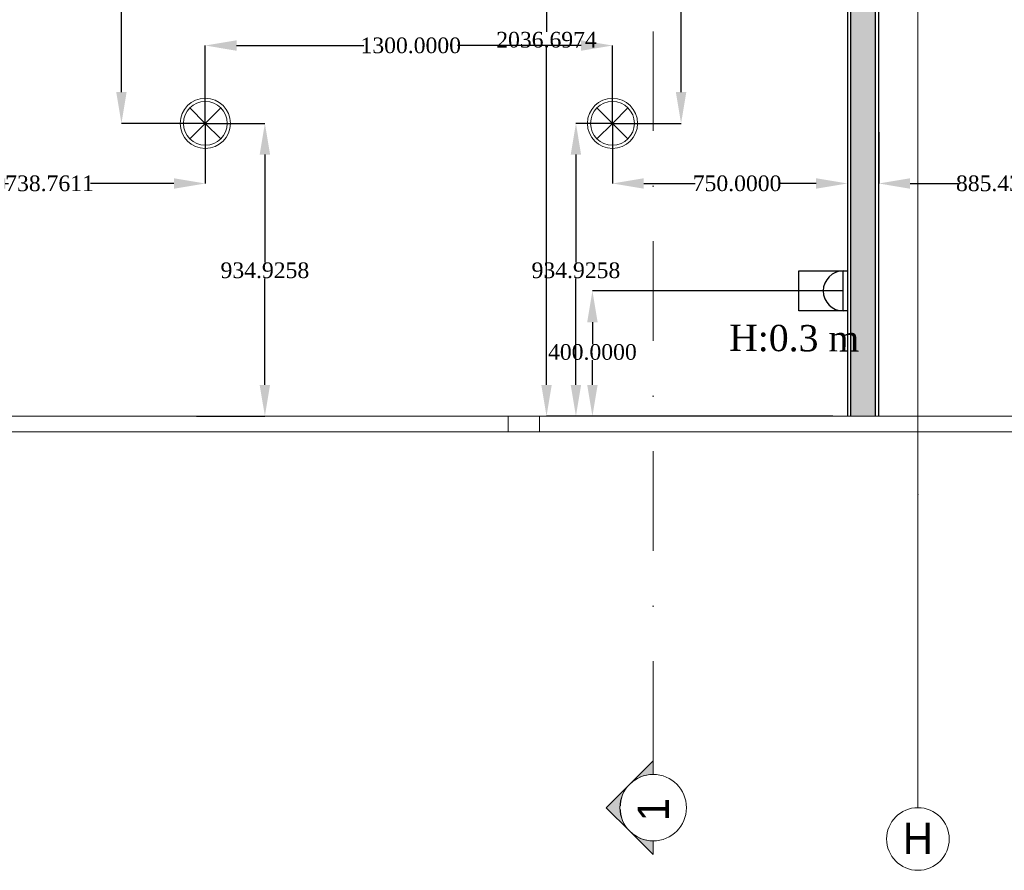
# Model space of a CAD drawing. Header units: millimetres. Extents: x 0 to 88385, y 0 to 41127.
# Tile 170 of 244: x 76364 to 79507, y 11503 to 14219. Entities that reach past the tile are written whole.
import ezdxf
from ezdxf.enums import TextEntityAlignment as Align

# ---------------------------------------------------------------- set-up
doc = ezdxf.new("R2010")
doc.units = ezdxf.units.MM
doc.header["$MEASUREMENT"] = 0
doc.set_wipeout_variables(frame=1)
doc.linetypes.add('Dot & Dashed', pattern=[670.277762, 317.5, -176.388889, 0, -176.388874])
doc.linetypes.add('Wipeout_Contour', pattern=[1000, 0, -1000])
for name, color, linetype in [('- განათება', 7, 'Continuous'), ('- საშტეფცელო როზეტები', 7, 'Continuous'), ('Marker - Section', 7, 'Continuous'), ('New_Structural - Bearing', 7, 'Continuous'), ('Structural - Bearing', 7, 'Continuous'), ('Structural - Grid', 7, 'Continuous')]:
    doc.layers.add(name, color=color, linetype=linetype)
for name, color, linetype, lineweight in [('Archicad Windows_Pen_No__1', 7, 'Continuous', 13), ('New_Structural - Bearing_Pen_No__1', 7, 'Continuous', 13), ('Structural - Bearing_Pen_No__1', 7, 'Continuous', 13)]:
    doc.layers.add(name, color=color, linetype=linetype, lineweight=lineweight)
for name, color, linetype, lineweight, true_color in [('Marker - Section_Pen_No__108', 7, 'Continuous', 13, 0xfd8379), ('New_Interior - Lamp_Pen_No__77', 7, 'Continuous', 20, 0xffeb28), ('New_Structural - Bearing_Pen_No__5', 7, 'Continuous', 25, 0x40a5ff), ('New_Structural - Bearing_Pen_No__57', 7, 'Continuous', 25, 0xdcd214), ('Structural - Grid_Pen_No__81', 7, 'Continuous', 20, 0x6a6a6a)]:
    doc.layers.add(name, color=color, linetype=linetype, lineweight=lineweight, true_color=true_color)
doc.styles.add('GENERATED_STYLE_2', font='txt')
doc.styles.get("Standard").update_dxf_attribs({"font": 'sylfaen.ttf'})
doc.dimstyles.get("Standard").update_dxf_attribs({"dimtxt": 0.18, "dimasz": 0.18, "dimexe": 0.18, "dimexo": 0.0625, "dimgap": 0.09, "dimtad": 0, "dimtih": 1, "dimtoh": 1, "dimdec": 4, "dimzin": 0, "dimdsep": 46, "dimtxsty": 'Standard', "dimcen": 0.09, "dimadec": 0, "dimazin": 0, "dimtfac": 1, "dimtdec": 4, "dimtofl": 0, "dimtmove": 0, "dimatfit": 3, "dimfxl": 1, "dimtolj": 1, "dimtzin": 0, "dimarcsym": 0})

# ---------------------------------------------------------------- blocks, each defined once
blk = doc.blocks.new('Slab_1', base_point=(2744.3, 12903.1))
at = {"layer": 'Structural - Bearing_Pen_No__1', "color": 7, "linetype": 'Continuous', "lineweight": 13, "flags": 128}
blk.add_lwpolyline([(2744.3, 12903.1), (2744.3, 39238), (-9233.8, 39238), (-16833.8, 39238), (-23183.8, 39238), (-23183.8, 32838), (-47183.8, 32838), (-47183.8, 12903.1)], close=True, dxfattribs=at)
blk = doc.blocks.new('Horizontal Multi-Sash Window_7')
at = {"layer": 'Archicad Windows_Pen_No__1', "color": 7, "linetype": 'Continuous', "lineweight": 13}
for p, q in [((-8951.5, 0), (8951.5, 0)), ((-3530.6, 0), (-1840.3, 0)), ((-1840.3, -50), (-1840.3, 0)), ((-1840.3, 0), (-1790.3, 0)), ((-1790.3, 0), (-1740.3, 0)), ((-1740.3, 0), (-1740.3, -50)), ((-1740.3, 0), (-50, 0)), ((-8951.5, -50), (8951.5, -50)), ((-1840.3, -50), (-3530.6, -50)), ((-1790.3, -50), (-1840.3, -50)), ((-1740.3, -50), (-1790.3, -50)), ((-50, -50), (-1740.3, -50))]:
    blk.add_line(p, q, dxfattribs=at)
blk = doc.blocks.new('Wall_7', base_point=(2744.3, 12903.1))
at = {"layer": 'Archicad Windows_Pen_No__1', "color": 7, "linetype": 'Continuous', "lineweight": 13, "xscale": -1, "zscale": 1000}
blk.add_blockref('Horizontal Multi-Sash Window_7', (-8057.2, 12953.1), dxfattribs=at)
blk = doc.blocks.new('Wall_50', base_point=(-5233.8, 20488))
at = {"layer": 'New_Structural - Bearing_Pen_No__57', "linetype": 'Continuous', "lineweight": 25, "true_color": 0xdcd214}
blk.add_hatch(color=52, dxfattribs=at).paths.add_polyline_path([(-5223.8, 12953.1), (-5143.8, 12953.1), (-5143.8, 14488), (-5183.8, 14488), (-5183.8, 14838), (-5143.8, 14838), (-5143.8, 20488), (-5223.8, 20488)])
at = {"layer": 'New_Structural - Bearing_Pen_No__1', "color": 7, "linetype": 'Continuous', "lineweight": 13, "flags": 128}
for points in [[(-5233.8, 12953.1), (-5223.8, 12953.1)], [(-5223.8, 12953.1), (-5143.8, 12953.1)], [(-5143.8, 12953.1), (-5133.8, 12953.1)]]:
    blk.add_lwpolyline(points, dxfattribs=at)
at = {"layer": 'New_Structural - Bearing_Pen_No__5', "color": 161, "linetype": 'Continuous', "lineweight": 25, "true_color": 0x40a5ff}
for p, q in [((-5223.8, 20488), (-5223.8, 12953.1)), ((-5143.8, 12953.1), (-5143.8, 14488))]:
    blk.add_line(p, q, dxfattribs=at)
at = {"layer": 'New_Structural - Bearing_Pen_No__5', "color": 161, "linetype": 'Continuous', "lineweight": 25, "true_color": 0x40a5ff, "flags": 128}
for points in [[(-5233.8, 20488), (-5233.8, 12953.1)], [(-5133.8, 12953.1), (-5133.8, 14488)]]:
    blk.add_lwpolyline(points, dxfattribs=at)
blk = doc.blocks.new('Standard grid marker_2')
at = {"layer": 'Structural - Grid_Pen_No__81', "color": 251, "linetype": 'Continuous', "lineweight": 20, "true_color": 0x6a6a6a}
for q in [(0, 0), (27734.9, 0)]:
    blk.add_line((1000, 0), q, dxfattribs=at)
blk.add_circle((-100, 0), 100, dxfattribs=at)
blk.add_point((1000, 0), dxfattribs=at)
blk.add_point((1000, 0), dxfattribs=at)
at = {"layer": 'Structural - Grid_Pen_No__81', "color": 251, "lineweight": 20, "true_color": 0x6a6a6a, "style": 'GENERATED_STYLE_2'}
for tag, p in [('AC_MarkerText_1_0', (-1.5, -46.7)), ('AC_MarkerText_1_1', (28933.4, -46.7))]:
    blk.add_attdef(tag, text='', height=100, rotation=270, dxfattribs=at).set_placement(p, align=Align.TOP_CENTER)
blk = doc.blocks.new('Cutting Plane_1', base_point=(-5853.8, 11703.1))
at = {"layer": 'Marker - Section_Pen_No__108', "color": 11, "linetype": 'Dot & Dashed', "lineweight": 13, "true_color": 0xfd8379}
blk.add_line((-5853.8, 11853.1), (-5853.8, 40288), dxfattribs=at)
at = {"color": 254, "linetype": 'Wipeout_Contour', "lineweight": 0, "ltscale": 235540.941022}
blk.add_wipeout([(-5853.8, 11809.1), (-5853.8, 11809.1), (-5899.8, 11798.6), (-5936.7, 11769.2), (-5957.2, 11726.7), (-5957.2, 11679.5), (-5936.7, 11636.9), (-5899.8, 11607.5), (-5853.8, 11597), (-5853.8, 11597), (-5853.8, 11597), (-5807.8, 11607.5), (-5770.9, 11636.9), (-5750.4, 11679.5), (-5750.4, 11726.7), (-5770.9, 11769.2), (-5807.8, 11798.6)], dxfattribs=at).dxf.layer = 'Marker - Section'
at = {"layer": 'Marker - Section_Pen_No__108', "linetype": 'Continuous', "lineweight": 13, "true_color": 0xfd8379}
for points in [[(-5853.8, 11853.1), (-5928.8, 11778.1, -0.198912), (-5853.8, 11809.1)], [(-5928.8, 11628.1, -0.414214), (-5928.8, 11778.1), (-6003.8, 11703.1)], [(-5853.8, 11553.1), (-5853.8, 11597, -0.198912), (-5928.8, 11628.1)]]:
    blk.add_hatch(color=11, dxfattribs=at).paths.add_polyline_path(points)
at = {"layer": 'Marker - Section_Pen_No__108', "color": 11, "linetype": 'Continuous', "lineweight": 13, "true_color": 0xfd8379, "flags": 128}
for points in [[(-5853.8, 11853.1), (-5853.8, 11809.1, 0.198912), (-5928.8, 11778.1)], [(-5928.8, 11628.1, -0.414214), (-5928.8, 11778.1), (-6003.8, 11703.1)], [(-5853.8, 11553.1), (-5853.8, 11597, -0.198912), (-5928.8, 11628.1)]]:
    blk.add_lwpolyline(points, format="xyb", close=True, dxfattribs=at)
at = {"layer": 'Marker - Section_Pen_No__108', "color": 11, "linetype": 'Continuous', "lineweight": 13, "true_color": 0xfd8379}
blk.add_circle((-5853.8, 11703.1), 106.1, dxfattribs=at)
at = {"layer": 'Marker - Section_Pen_No__108', "color": 11, "lineweight": 13, "true_color": 0xfd8379, "insert": (-5803.8, 11734), "char_height": 100, "attachment_point": 9, "rotation": 90, "style": 'GENERATED_STYLE_2'}
blk.add_mtext('\\A1;{\\pqr;\\pt0;\\fBOG 2018|b0|i0|c0|p0;\\W1.000000;1}', dxfattribs=at)
blk = doc.blocks.new('- საშტეფცელო როზეტი IP22')
at = {"layer": '- საშტეფცელო როზეტები', "color": 5}
for p, q in [((8536.7, 3822.7), (8536.7, 3888.1)), ((8472.6, 3758.6), (8600.9, 3758.6))]:
    blk.add_line(p, q, dxfattribs=at)
blk.add_arc((8536.7, 3758.6), 64.1, 0, 180, dxfattribs=at)
blk = doc.blocks.new('1 ჩარჩო')
at = {"layer": '- საშტეფცელო როზეტები', "color": 5}
blk.add_lwpolyline([(7775.1, 3905.1), (7903.3, 3905.1), (7903.3, 3750.1), (7775.1, 3750.1)], close=True, dxfattribs=at)
blk = doc.blocks.new('Recessed Spot')
at = {"layer": 'New_Interior - Lamp_Pen_No__77', "color": 2, "linetype": 'Continuous', "lineweight": 20, "true_color": 0xffeb28}
for q in [(-49.5, 49.5), (49.5, 49.5), (-49.5, -49.5), (49.5, -49.5)]:
    blk.add_line((0, 0), q, dxfattribs=at)
at = {"layer": 'New_Interior - Lamp_Pen_No__77', "color": 2, "linetype": 'Continuous', "lineweight": 20, "true_color": 0xffeb28, "flags": 128}
blk.add_lwpolyline([(80, 0, 1), (-80, 0, 1)], format="xyb", close=True, dxfattribs=at)
at = {"layer": 'New_Interior - Lamp_Pen_No__77', "color": 2, "linetype": 'Continuous', "lineweight": 20, "true_color": 0xffeb28}
blk.add_circle((0, 0), 70, dxfattribs=at)
blk = doc.blocks.new('*D563')
at = {"layer": '- საშტეფცელო როზეტები', "color": 0, "lineweight": -2, "transparency": 16777216}
for p, q in [((78993.5, 13353.1), (78192.3, 13353.1)), ((78192.4, 13253.1), (78192.4, 13183.1)), ((78192.4, 13053.1), (78192.4, 13131.9)), ((78959.9, 12953.1), (78192.3, 12953.1))]:
    blk.add_line(p, q, dxfattribs=at)
at = {"layer": '- საშტეფცელო როზეტები', "color": 0, "transparency": 16777216}
for points in [[(78175.8, 13253.1), (78209.1, 13253.1), (78192.4, 13353.1)], [(78175.8, 13053.1), (78209.1, 13053.1), (78192.4, 12953.1)]]:
    blk.add_solid(points, dxfattribs=at)
at = {"layer": 'Defpoints', "color": 0, "transparency": 16777216}
for p in [(78192.4, 13353.1), (78993.5, 13353.1), (78959.9, 12953.1)]:
    blk.add_point(p, dxfattribs=at)
at = {"layer": '- საშტეფცელო როზეტები', "color": 0, "transparency": 16777216, "insert": (78192.4, 13157.5), "char_height": 50, "attachment_point": 5}
blk.add_mtext('\\A1;{\\fSylfaen|b0|i0|c0|p18;400.0000}', dxfattribs=at)
blk = doc.blocks.new('*D564')
at = {"layer": '- საშტეფცელო როზეტები', "color": 0, "lineweight": -2, "transparency": 16777216}
for p, q in [((78974.1, 14989.8), (78045.8, 14989.8)), ((78045.9, 14889.8), (78045.9, 14180.2)), ((78045.9, 13053.1), (78045.9, 14128.8)), ((78959.9, 12953.1), (78045.8, 12953.1))]:
    blk.add_line(p, q, dxfattribs=at)
at = {"layer": '- საშტეფცელო როზეტები', "color": 0, "transparency": 16777216}
for points in [[(78029.3, 14889.8), (78062.6, 14889.8), (78045.9, 14989.8)], [(78029.3, 13053.1), (78062.6, 13053.1), (78045.9, 12953.1)]]:
    blk.add_solid(points, dxfattribs=at)
at = {"layer": 'Defpoints', "color": 0, "transparency": 16777216}
for p in [(78045.9, 14989.8), (78974.2, 14989.8), (78959.9, 12953.1)]:
    blk.add_point(p, dxfattribs=at)
at = {"layer": '- საშტეფცელო როზეტები', "color": 0, "transparency": 16777216, "insert": (78045.9, 14154.5), "char_height": 50, "attachment_point": 5}
blk.add_mtext('\\A1;{\\fSylfaen|b0|i0|c0|p18;2036.6974}', dxfattribs=at)
blk = doc.blocks.new('*D1000')
at = {"layer": '- განათება', "color": 0, "lineweight": -2, "transparency": 16777216}
for p, q in [((78256.4, 13888), (78139.6, 13888)), ((78139.8, 13788), (78139.8, 13444.1)), ((78139.8, 13053.1), (78139.8, 13392.7)), ((78263.4, 12953.1), (78139.6, 12953.1))]:
    blk.add_line(p, q, dxfattribs=at)
at = {"layer": '- განათება', "color": 0, "transparency": 16777216}
for points in [[(78123.1, 13788), (78156.4, 13788), (78139.8, 13888)], [(78123.1, 13053.1), (78156.4, 13053.1), (78139.8, 12953.1)]]:
    blk.add_solid(points, dxfattribs=at)
at = {"layer": 'Defpoints', "color": 0, "transparency": 16777216}
for p in [(78139.8, 13888), (78256.5, 13888), (78263.5, 12953.1)]:
    blk.add_point(p, dxfattribs=at)
at = {"layer": '- განათება', "color": 0, "transparency": 16777216, "insert": (78139.8, 13418.4), "char_height": 50, "attachment_point": 5}
blk.add_mtext('\\A1;{\\fSylfaen|b0|i0|c0|p18;934.9258}', dxfattribs=at)
blk = doc.blocks.new('*D1001')
at = {"layer": '- განათება', "color": 0, "lineweight": -2, "transparency": 16777216}
for p, q in [((79006.5, 13895.9), (79006.5, 13695.8)), ((78256.5, 13887.9), (78256.5, 13695.8)), ((78356.5, 13696), (78520.6, 13696)), ((78906.5, 13696), (78788, 13696))]:
    blk.add_line(p, q, dxfattribs=at)
at = {"layer": '- განათება', "color": 0, "transparency": 16777216}
for points in [[(78356.5, 13712.7), (78356.5, 13679.3), (78256.5, 13696)], [(78906.5, 13712.7), (78906.5, 13679.3), (79006.5, 13696)]]:
    blk.add_solid(points, dxfattribs=at)
at = {"layer": 'Defpoints', "color": 0, "transparency": 16777216}
for p in [(79006.5, 13896), (78256.5, 13888), (78256.5, 13696)]:
    blk.add_point(p, dxfattribs=at)
at = {"layer": '- განათება', "color": 0, "transparency": 16777216, "insert": (78654.3, 13696), "char_height": 50, "attachment_point": 5}
blk.add_mtext('\\A1;{\\fSylfaen|b0|i0|c0|p18;750.0000}', dxfattribs=at)
blk = doc.blocks.new('*D1002')
at = {"layer": '- განათება', "color": 0, "lineweight": -2, "transparency": 16777216}
for p, q in [((76956.5, 13887.9), (76956.5, 13695.8)), ((76217.7, 13859.7), (76217.7, 13695.8)), ((76317.7, 13696), (76328.3, 13696)), ((76856.5, 13696), (76590.2, 13696))]:
    blk.add_line(p, q, dxfattribs=at)
at = {"layer": '- განათება', "color": 0, "transparency": 16777216}
for points in [[(76317.7, 13712.7), (76317.7, 13679.3), (76217.7, 13696)], [(76856.5, 13712.7), (76856.5, 13679.3), (76956.5, 13696)]]:
    blk.add_solid(points, dxfattribs=at)
at = {"layer": 'Defpoints', "color": 0, "transparency": 16777216}
for p in [(76956.5, 13888), (76217.7, 13859.7), (76956.5, 13696)]:
    blk.add_point(p, dxfattribs=at)
at = {"layer": '- განათება', "color": 0, "transparency": 16777216, "insert": (76459.3, 13696), "char_height": 50, "attachment_point": 5}
blk.add_mtext('\\A1;{\\fSylfaen|b0|i0|c0|p18;738.7611}', dxfattribs=at)
blk = doc.blocks.new('*D1003')
at = {"layer": '- განათება', "color": 0, "lineweight": -2, "transparency": 16777216}
for p, q in [((76956.6, 13888), (77147, 13888)), ((77146.8, 13788), (77146.8, 13444.1)), ((77146.8, 13053.1), (77146.8, 13392.7)), ((76928.1, 12953.1), (77147, 12953.1))]:
    blk.add_line(p, q, dxfattribs=at)
at = {"layer": '- განათება', "color": 0, "transparency": 16777216}
for points in [[(77130.1, 13788), (77163.4, 13788), (77146.8, 13888)], [(77130.1, 13053.1), (77163.4, 13053.1), (77146.8, 12953.1)]]:
    blk.add_solid(points, dxfattribs=at)
at = {"layer": 'Defpoints', "color": 0, "transparency": 16777216}
for p in [(76956.5, 13888), (77146.8, 13888), (76928, 12953.1)]:
    blk.add_point(p, dxfattribs=at)
at = {"layer": '- განათება', "color": 0, "transparency": 16777216, "insert": (77146.8, 13418.4), "char_height": 50, "attachment_point": 5}
blk.add_mtext('\\A1;{\\fSylfaen|b0|i0|c0|p18;934.9258}', dxfattribs=at)
blk = doc.blocks.new('*D1004')
at = {"layer": '- განათება', "color": 0, "lineweight": -2, "transparency": 16777216}
for p, q in [((76956.5, 13888), (76956.5, 14136.7)), ((77056.5, 14136.5), (77462.9, 14136.5)), ((78156.5, 14136.5), (77762.1, 14136.5)), ((78256.5, 13888), (78256.5, 14136.7))]:
    blk.add_line(p, q, dxfattribs=at)
at = {"layer": '- განათება', "color": 0, "transparency": 16777216}
for points in [[(77056.5, 14153.2), (77056.5, 14119.8), (76956.5, 14136.5)], [(78156.5, 14153.2), (78156.5, 14119.8), (78256.5, 14136.5)]]:
    blk.add_solid(points, dxfattribs=at)
at = {"layer": 'Defpoints', "color": 0, "transparency": 16777216}
for p in [(76956.5, 14136.5), (76956.5, 13888), (78256.5, 13888)]:
    blk.add_point(p, dxfattribs=at)
at = {"layer": '- განათება', "color": 0, "transparency": 16777216, "insert": (77612.5, 14136.5), "char_height": 50, "attachment_point": 5}
blk.add_mtext('\\A1;{\\fSylfaen|b0|i0|c0|p18;1300.0000}', dxfattribs=at)
blk = doc.blocks.new('*D1005')
at = {"layer": '- განათება', "color": 0, "lineweight": -2, "transparency": 16777216}
for p, q in [((78256.6, 15688), (78475.7, 15688)), ((78475.5, 15588), (78475.5, 14806.1)), ((78475.5, 13988), (78475.5, 14754.8)), ((78256.6, 13888), (78475.7, 13888))]:
    blk.add_line(p, q, dxfattribs=at)
at = {"layer": '- განათება', "color": 0, "transparency": 16777216}
for points in [[(78458.8, 15588), (78492.2, 15588), (78475.5, 15688)], [(78458.8, 13988), (78492.2, 13988), (78475.5, 13888)]]:
    blk.add_solid(points, dxfattribs=at)
at = {"layer": 'Defpoints', "color": 0, "transparency": 16777216}
for p in [(78256.5, 15688), (78256.5, 13888), (78475.5, 13888)]:
    blk.add_point(p, dxfattribs=at)
at = {"layer": '- განათება', "color": 0, "transparency": 16777216, "insert": (78475.5, 14780.4), "char_height": 50, "attachment_point": 5}
blk.add_mtext('\\A1;{\\fSylfaen|b0|i0|c0|p18;1800.0000}', dxfattribs=at)
blk = doc.blocks.new('*D1006')
at = {"layer": '- განათება', "color": 0, "lineweight": -2, "transparency": 16777216}
for p, q in [((76956.4, 15688), (76688.6, 15688)), ((76688.8, 15588), (76688.8, 14806.1)), ((76688.8, 13988), (76688.8, 14754.8)), ((76956.4, 13888), (76688.6, 13888))]:
    blk.add_line(p, q, dxfattribs=at)
at = {"layer": '- განათება', "color": 0, "transparency": 16777216}
for points in [[(76672.1, 15588), (76705.4, 15588), (76688.8, 15688)], [(76672.1, 13988), (76705.4, 13988), (76688.8, 13888)]]:
    blk.add_solid(points, dxfattribs=at)
at = {"layer": 'Defpoints', "color": 0, "transparency": 16777216}
for p in [(76956.5, 15688), (76688.8, 13888), (76956.5, 13888)]:
    blk.add_point(p, dxfattribs=at)
at = {"layer": '- განათება', "color": 0, "transparency": 16777216, "insert": (76688.8, 14780.4), "char_height": 50, "attachment_point": 5}
blk.add_mtext('\\A1;{\\fSylfaen|b0|i0|c0|p18;1800.0000}', dxfattribs=at)
blk = doc.blocks.new('*D1028')
at = {"layer": '- განათება', "color": 0, "lineweight": -2, "transparency": 16777216}
for p, q in [((79991.9, 13887.9), (79991.9, 13695.8)), ((79106.5, 13859.7), (79106.5, 13695.8)), ((79206.5, 13696), (79360.5, 13696)), ((79891.9, 13696), (79628.9, 13696))]:
    blk.add_line(p, q, dxfattribs=at)
at = {"layer": '- განათება', "color": 0, "transparency": 16777216}
for points in [[(79206.5, 13712.7), (79206.5, 13679.3), (79106.5, 13696)], [(79891.9, 13712.7), (79891.9, 13679.3), (79991.9, 13696)]]:
    blk.add_solid(points, dxfattribs=at)
at = {"layer": 'Defpoints', "color": 0, "transparency": 16777216}
for p in [(79991.9, 13888), (79106.5, 13859.7), (79991.9, 13696)]:
    blk.add_point(p, dxfattribs=at)
at = {"layer": '- განათება', "color": 0, "transparency": 16777216, "insert": (79494.7, 13696), "char_height": 50, "attachment_point": 5}
blk.add_mtext('\\A1;{\\fSylfaen|b0|i0|c0|p18;885.4384}', dxfattribs=at)

msp = doc.modelspace()

# ---------------------------------------------------------------- block references
at = {"layer": '- განათება', "color": 2, "linetype": 'Continuous', "lineweight": 20, "true_color": 0xffeb28, "zscale": 1000}
msp.add_blockref('Recessed Spot', (76956.5059, 13887.98097), dxfattribs=at)
at = {"layer": '- საშტეფცელო როზეტები', "rotation": 90}
for name, p in [('1 ჩარჩო', (82756.56838, 5513.84752)), ('- საშტეფცელო როზეტი IP22', (82752.09174, 4816.31359))]:
    msp.add_blockref(name, p, dxfattribs=at)
at = {"layer": 'New_Structural - Bearing', "color": 7, "lineweight": 35}
msp.add_blockref('Wall_50', (79006.5059, 20487.98097), dxfattribs=at)
at = {"layer": 'Structural - Bearing', "color": 7, "linetype": 'Continuous', "lineweight": 13}
msp.add_blockref('Slab_1', (86984.57817, 12903.05519), dxfattribs=at)
at = {"layer": 'Structural - Bearing', "color": 7, "lineweight": 35}
msp.add_blockref('Wall_7', (86984.57817, 12903.05519), dxfattribs=at)
at = {"layer": 'Structural - Grid', "color": 8, "linetype": 'Continuous', "lineweight": 15}
ref = msp.add_blockref('Standard grid marker_2', (79231.5059, 11703.05519), dxfattribs=dict(at, zscale=1000, rotation=90))
ref.add_attrib('AC_MarkerText_1', 'H', dxfattribs={"layer": 'Structural - Grid_Pen_No__81', "color": 251, "lineweight": 20, "true_color": 0x6a6a6a, "height": 100, "rotation": 360, "style": 'GENERATED_STYLE_2'}).set_placement((79231.5059, 11654.87336), align=Align.TOP_CENTER)

# ---------------------------------------------------------------- texts
at = {"layer": '- საშტეფცელო როზეტები', "color": 5, "insert": (79044.75976, 13243.14041), "char_height": 83.9644685, "attachment_point": 3, "rotation": 359.68932566}
msp.add_mtext_dynamic_manual_height_columns('{\\fSylfaen|b0|i0|c0|p18;H:0.3 m}', width=710.9466492, gutter_width=1.70068, heights=[0], dxfattribs=at)

# ---------------------------------------------------------------- dimensions: what is measured, and where the dimension line sits
at = {"layer": '- განათება', "color": 1}
for base, p1, angle, picture, middle in [((76688.77093, 13887.98097), (76956.5059, 15687.98097), 270, '*D1006', (76688.77093, 14780.41604)), ((77146.77093, 13887.98097), (76928.00439, 12953.05519), 90, '*D1003', (77146.77093, 13418.41813))]:
    dim = msp.add_linear_dim(base=base, p1=p1, p2=(76956.5059, 13887.98097), angle=angle, text='{\\fSylfaen|b0|i0|c0|p18;<>}', dimstyle='Standard', override={"dimtxt": 50, "dimasz": 100}, dxfattribs=at)
    dim.commit()
    dim.dimension.update_dxf_attribs({"geometry": picture, "text_midpoint": middle, "dimtype": 160})
for base, p1, p2, picture, middle in [((76956.5059, 13696), (76217.74478, 13859.7392), (76956.5059, 13887.98097), '*D1002', (76459.27093, 13696)), ((79991.9443, 13696), (79106.5059, 13859.7392), (79991.9443, 13887.98097), '*D1028', (79494.70934, 13696))]:
    dim = msp.add_linear_dim(base=base, p1=p1, p2=p2, text='{\\fSylfaen|b0|i0|c0|p18;<>}', dimstyle='Standard', override={"dimtxt": 50, "dimasz": 100}, dxfattribs=at)
    dim.commit()
    dim.dimension.update_dxf_attribs({"geometry": picture, "text_midpoint": middle, "dimtype": 160})

# ---------------------------------------------------------------- next in the draw order: block references
at = {"layer": 'Marker - Section', "color": 11, "lineweight": 13, "true_color": 0xfd8379}
msp.add_blockref('Cutting Plane_1', (78386.51223, 11703.05519), dxfattribs=at)

# ---------------------------------------------------------------- next in the draw order: block references
at = {"layer": '- განათება', "color": 2, "linetype": 'Continuous', "lineweight": 20, "true_color": 0xffeb28, "zscale": 1000}
msp.add_blockref('Recessed Spot', (78256.5059, 13887.98097), dxfattribs=at)

# ---------------------------------------------------------------- next in the draw order: dimensions: what is measured, and where the dimension line sits
at = {"layer": '- განათება', "color": 1}
for base, p1, p2, angle, picture, middle in [((78475.5, 13887.98097), (78256.5059, 15687.98097), (78256.5059, 13887.98097), 270, '*D1005', (78475.5, 14780.41604)), ((76956.5059, 14136.5), (78256.5059, 13887.98097), (76956.5059, 13887.98097), 180, '*D1004', (77612.5, 14136.5)), ((78256.5059, 13696), (79006.5059, 13896), (78256.5059, 13887.98097), 180, '*D1001', (78654.27093, 13696)), ((78139.77093, 13887.98097), (78263.5, 12953.05519), (78256.5059, 13887.98097), 90, '*D1000', (78139.77093, 13418.41813))]:
    dim = msp.add_linear_dim(base=base, p1=p1, p2=p2, angle=angle, text='{\\fSylfaen|b0|i0|c0|p18;<>}', dimstyle='Standard', override={"dimtxt": 50, "dimasz": 100}, dxfattribs=at)
    dim.commit()
    dim.dimension.update_dxf_attribs({"geometry": picture, "text_midpoint": middle, "dimtype": 160})
at = {"layer": '- საშტეფცელო როზეტები', "color": 1}
for base, p2, picture, middle in [((78045.9395, 14989.75257), (78974.17105, 14989.75257), '*D564', (78045.9395, 14154.5)), ((78192.4395, 13353.05519), (78993.53475, 13353.05519), '*D563', (78192.4395, 13157.5))]:
    dim = msp.add_linear_dim(base=base, p1=(78959.9395, 12953.05519), p2=p2, angle=90, text='{\\fSylfaen|b0|i0|c0|p18;<>}', dimstyle='Standard', override={"dimtxt": 50, "dimasz": 100}, dxfattribs=at)
    dim.commit()
    dim.dimension.update_dxf_attribs({"geometry": picture, "text_midpoint": middle, "dimtype": 160})

doc.saveas('drawing.dxf')
